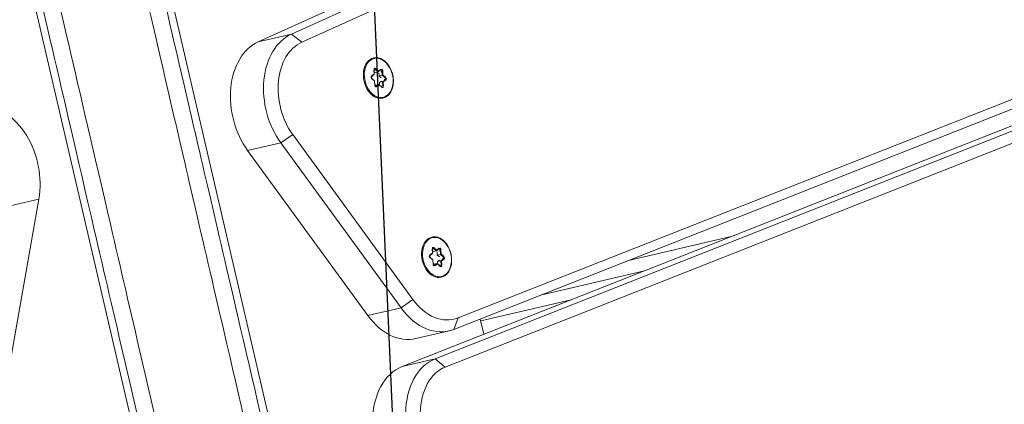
# Model space of a CAD drawing. Extents: x 5477758 to 5478338, y 5918296 to 5918502.
# Tile 112 of 138: x 5477951.73 to 5477952.016, y 5918462.86 to 5918462.972. Entities that reach past the tile are written whole.
import ezdxf

# ---------------------------------------------------------------- set-up
doc = ezdxf.new("R2010")
doc.units = 0
doc.layers.get('0').update_dxf_attribs({"linetype": 'CONTINUOUS', "lineweight": 13})
doc.layers.add('0_PROJEKTOWANE ZABAWKI', color=7, linetype='CONTINUOUS', lineweight=0)
doc.layers.add('0_WSPÓŁRZĘDNE_ODNOŚNIKI', color=6, linetype='CONTINUOUS', lineweight=15)
doc.styles.add('pktkecm$0$STANDARD', font='romans')
doc.dimstyles.new('pktkecm$0$ODNOŚNIKI', dxfattribs={"dimtxt": 17.5, "dimasz": 6, "dimexe": 7, "dimexo": 7, "dimgap": 7, "dimtad": 1, "dimtoh": 1, "dimdec": 0, "dimzin": 0, "dimdsep": 46, "dimtxsty": 'pktkecm$0$STANDARD', "dimblk": 'pktkecm$0$_Dot', "dimcen": 8, "dimdle": 7, "dimclrt": 2, "dimadec": 0, "dimazin": 0, "dimtfac": 1, "dimtdec": 0, "dimtofl": 0, "dimtmove": 0, "dimatfit": 3, "dimldrblk": 'pktkecm$0$_DotBlank', "dimfxl": 0, "dimtolj": 1, "dimtzin": 0, "dimarcsym": 0})

# ---------------------------------------------------------------- blocks, each defined once
blk = doc.blocks.new('zw$CEC1')
for p, q in [((1081.427, -659.81), (1068.507, -594.803)), ((1080.973, -594.636), (1090.271, -657.193)), ((1090.569, -657.383), (1081.271, -594.826)), ((1068.21, -595.045), (1081.13, -660.052)), ((1091.579, -657.877), (1082.281, -595.32)), ((1081.982, -595.554), (1091.281, -658.111)), ((1081.13, -661.042), (1068.21, -596.035)), ((1091.281, -659.101), (1081.982, -596.544)), ((1089.766, -648.907), (1089.766, -651.976)), ((1090.166, -654.667), (1090.166, -651.598)), ((1090.503, -653.868), (1090.503, -656.569)), ((1090.448, -656.569), (1090.904, -656.569)), ((1090.903, -656.569), (1090.903, -656.559)), ((1088.207, -657.353), (1088.119, -657.417)), ((1088.13, -657.435), (1088.224, -657.366)), ((1088.172, -657.267), (1088.207, -657.353)), ((1088.223, -657.363), (1088.186, -657.271)), ((1088.223, -657.248), (1088.354, -657.271)), ((1088.223, -657.251), (1088.223, -657.248)), ((1088.224, -657.366), (1088.224, -657.462)), ((1088.349, -657.249), (1088.226, -657.227)), ((1088.261, -657.35), (1088.354, -657.366)), ((1088.438, -657.184), (1088.349, -657.249)), ((1088.354, -657.271), (1088.449, -657.202)), ((1088.354, -657.271), (1088.354, -657.366)), ((1088.354, -657.366), (1088.421, -657.318)), ((1088.449, -657.202), (1088.449, -657.206)), ((1088.499, -657.211), (1088.536, -657.303)), ((1088.499, -657.214), (1088.499, -657.211)), ((1088.51, -657.333), (1088.536, -657.399)), ((1088.548, -657.284), (1088.513, -657.197)), ((1088.536, -657.303), (1088.668, -657.326)), ((1088.536, -657.303), (1088.536, -657.399)), ((1088.672, -657.305), (1088.548, -657.284)), ((1088.684, -657.357), (1088.591, -657.425)), ((1088.605, -657.423), (1088.693, -657.358)), ((1088.668, -657.326), (1088.668, -657.33)), ((1090.271, -657.193), (1090.569, -657.383)), ((1082.979, -657.658), (1082.89, -657.723)), ((1083.089, -657.758), (1083.054, -657.671)), ((1088.13, -657.439), (1088.13, -657.435)), ((1088.14, -657.47), (1088.264, -657.492)), ((1088.272, -657.489), (1088.143, -657.466)), ((1088.203, -657.477), (1088.224, -657.462)), ((1088.264, -657.492), (1088.299, -657.578)), ((1088.312, -657.583), (1088.275, -657.491)), ((1088.459, -657.522), (1088.365, -657.59)), ((1088.374, -657.592), (1088.462, -657.527)), ((1088.588, -657.545), (1088.459, -657.522)), ((1088.462, -657.527), (1088.586, -657.549)), ((1088.536, -657.399), (1088.61, -657.411)), ((1088.588, -657.431), (1088.625, -657.523)), ((1088.588, -657.431), (1088.588, -657.523)), ((1088.64, -657.509), (1088.605, -657.423)), ((1088.625, -657.523), (1088.625, -657.526)), ((1090.58, -657.531), (1090.58, -658.521)), ((1082.748, -657.827), (1082.66, -657.891)), ((1082.671, -657.909), (1082.765, -657.84)), ((1082.671, -657.913), (1082.671, -657.909)), ((1082.681, -657.944), (1082.805, -657.966)), ((1082.813, -657.963), (1082.684, -657.94)), ((1082.713, -657.74), (1082.748, -657.827)), ((1082.764, -657.837), (1082.727, -657.745)), ((1082.744, -657.951), (1082.765, -657.936)), ((1082.764, -657.722), (1082.895, -657.745)), ((1082.764, -657.725), (1082.764, -657.722)), ((1082.765, -657.84), (1082.765, -657.936)), ((1082.89, -657.723), (1082.767, -657.701)), ((1082.802, -657.824), (1082.895, -657.84)), ((1082.895, -657.745), (1082.99, -657.676)), ((1082.895, -657.745), (1082.895, -657.84)), ((1082.895, -657.84), (1082.962, -657.791)), ((1082.99, -657.676), (1082.99, -657.679)), ((1083.04, -657.685), (1083.077, -657.777)), ((1083.04, -657.688), (1083.04, -657.685)), ((1083.051, -657.807), (1083.077, -657.873)), ((1083.077, -657.777), (1083.209, -657.8)), ((1083.077, -657.777), (1083.077, -657.873)), ((1083.077, -657.873), (1083.151, -657.885)), ((1083.213, -657.779), (1083.089, -657.758)), ((1083.129, -657.905), (1083.166, -657.997)), ((1083.129, -657.905), (1083.129, -657.997)), ((1083.225, -657.831), (1083.132, -657.899)), ((1083.146, -657.897), (1083.234, -657.832)), ((1083.181, -657.983), (1083.146, -657.897)), ((1083.209, -657.8), (1083.209, -657.804)), ((1091.281, -658.111), (1091.579, -657.877)), ((1082.805, -657.966), (1082.84, -658.052)), ((1082.853, -658.057), (1082.816, -657.965)), ((1083, -657.996), (1082.906, -658.064)), ((1082.915, -658.066), (1083.003, -658.001)), ((1083.129, -658.019), (1083, -657.996)), ((1083.003, -658.001), (1083.127, -658.023)), ((1083.166, -657.997), (1083.166, -658)), ((1091.281, -658.111), (1091.281, -659.101)), ((1089.456, -658.349), (1083.986, -660.673)), ((1089.456, -658.349), (1089.61, -658.743)), ((1084.141, -661.067), (1089.61, -658.743)), ((1089.61, -658.743), (1089.61, -659.733)), ((1081.13, -660.052), (1081.427, -659.81)), ((1089.61, -659.733), (1084.141, -662.057)), ((1081.13, -660.052), (1081.13, -661.042)), ((1083.986, -660.673), (1084.141, -661.067)), ((1084.141, -662.057), (1084.141, -661.067)), ((1179.728, -663.216), (1065.128, -663.216)), ((1065.128, -667.14), (1179.728, -667.14)), ((1084.14, -668.298), (1089.609, -670.622)), ((1084.14, -669.288), (1084.14, -668.298))]:
    blk.add_line(p, q)
for centre in [(1088.406, -657.388), (1082.947, -657.862)]:
    blk.add_ellipse(centre, major_axis=(0.58, 0), ratio=0.707107)
for centre, major_axis, ratio, start_param, end_param in [((1088.215, -657.258), (-0.045, 0), 0.707107, 4.467995, 6.56239), ((1088.172, -657.277), (0.0139, 0.0056), 0.679724, 0, 1.301881), ((1088.215, -657.268), (-0.03, 0), 0.707107, 4.467995, 6.283185), ((1088.406, -657.402), (0.25, 0), 0.707107, 2.189614, 2.547433), ((1088.207, -657.363), (0.0166, -0.0047), 0.601017, 0.16912, 1.739916), ((1088.226, -657.237), (0.0026, 0.0148), 0.171098, 0.800479, 2.371275), ((1088.349, -657.259), (0.0037, -0.0158), 0.19164, 0.688736, 2.259533), ((1088.406, -657.402), (0.25, 0), 0.707107, 1.142416, 1.510388), ((1088.47, -657.206), (0.045, 0), 0.707107, 0.279204, 2.3736), ((1088.438, -657.195), (-0.0089, 0.0121), 0.508626, 3.748748, 5.319544), ((1088.47, -657.217), (0.03, 0), 0.707107, 0.279204, 2.3736), ((1088.513, -657.208), (-0.0139, -0.0056), 0.679724, 4.443473, 6.01427), ((1088.548, -657.294), (-0.0104, -0.0129), 0.462667, 4.192773, 5.763569), ((1088.406, -657.402), (0.25, 0), 0.707107, 0.130169, 0.46319), ((1088.672, -657.316), (0.0026, 0.0148), 0.171098, 0.800479, 2.371275), ((1088.661, -657.347), (0.03, 0), 0.707107, 0, 1.326402), ((1088.661, -657.336), (0.045, 0), 0.707107, 5.515192, 7.609587), ((1088.693, -657.369), (-0.0089, 0.0121), 0.508626, 5.319544, 6.283185), ((1088.58, -657.319), (1.7, 0), 0.707107, 5.253441, 6.387905), ((1088.58, -657.531), (2, 0), 0.707107, 5.253441, 6.387905), ((1083.011, -657.68), (0.045, 0), 0.707107, 0.279204, 2.3736), ((1082.979, -657.669), (-0.0089, 0.0121), 0.508626, 3.748748, 5.319544), ((1083.011, -657.691), (0.03, 0), 0.707107, 0.279204, 2.3736), ((1083.054, -657.682), (-0.0139, -0.0056), 0.679724, 4.443473, 6.01427), ((1088.406, -657.402), (-0.6, 0), 0.707107, 0, 3.141593), ((1088.151, -657.44), (-0.045, 0), 0.707107, 5.515192, 7.609587), ((1088.119, -657.428), (-0.0089, 0.0121), 0.508626, 3.748748, 5.319544), ((1088.151, -657.45), (-0.03, 0), 0.707107, 5.515192, 6.283185), ((1088.14, -657.481), (0.0026, 0.0148), 0.171098, 0, 0.800479), ((1088.406, -657.402), (-0.25, 0), 0.707107, 0.095219, 0.407877), ((1088.264, -657.503), (-0.0104, -0.0129), 0.462667, 2.890892, 4.192773), ((1088.299, -657.589), (0.0139, 0.0056), 0.679724, 0, 1.301881), ((1088.342, -657.57), (-0.045, 0), 0.707107, 0.279204, 2.3736), ((1088.406, -657.402), (-0.25, 0), 0.707107, 1.152569, 1.475438), ((1088.374, -657.602), (-0.0089, 0.0121), 0.508626, 5.319544, 6.283185), ((1088.462, -657.538), (0.0037, -0.0158), 0.19164, 2.259533, 3.223174), ((1088.406, -657.402), (-0.25, 0), 0.707107, 2.244927, 2.557585), ((1088.597, -657.518), (0.045, 0), 0.707107, 4.467995, 6.56239), ((1088.586, -657.56), (0.0026, 0.0148), 0.171098, 0, 0.800479), ((1088.605, -657.434), (-0.0166, 0.0047), 0.601017, 4.881509, 6.452305), ((1088.64, -657.52), (-0.0139, -0.0056), 0.679724, 4.443473, 6.01427), ((1088.597, -657.529), (0.03, 0), 0.707107, 0, 0.279204), ((1082.947, -657.876), (-0.6, 0), 0.707107, 0, 3.141593), ((1082.692, -657.914), (-0.045, 0), 0.707107, 5.515192, 7.609587), ((1082.66, -657.902), (-0.0089, 0.0121), 0.508626, 3.748748, 5.319544), ((1082.692, -657.924), (-0.03, 0), 0.707107, 5.515192, 6.283185), ((1082.681, -657.955), (0.0026, 0.0148), 0.171098, 0, 0.800479), ((1082.947, -657.876), (-0.25, 0), 0.707107, 0.095219, 0.407877), ((1082.756, -657.732), (-0.045, 0), 0.707107, 4.467995, 6.56239), ((1082.713, -657.751), (0.0139, 0.0056), 0.679724, 0, 1.301881), ((1082.756, -657.742), (-0.03, 0), 0.707107, 4.467995, 6.283185), ((1082.947, -657.876), (0.25, 0), 0.707107, 2.189614, 2.547433), ((1082.748, -657.837), (0.0166, -0.0047), 0.601017, 0.16912, 1.739916), ((1082.767, -657.711), (0.0026, 0.0148), 0.171098, 0.800479, 2.371275), ((1082.89, -657.733), (0.0037, -0.0158), 0.19164, 0.688736, 2.259533), ((1082.947, -657.876), (0.25, 0), 0.707107, 1.142416, 1.510388), ((1083.089, -657.768), (-0.0104, -0.0129), 0.462667, 4.192773, 5.763569), ((1083.146, -657.908), (-0.0166, 0.0047), 0.601017, 4.881509, 6.452305), ((1082.947, -657.876), (0.25, 0), 0.707107, 0.130169, 0.46319), ((1083.213, -657.79), (0.0026, 0.0148), 0.171098, 0.800479, 2.371275), ((1083.202, -657.821), (0.03, 0), 0.707107, 0, 1.326402), ((1083.202, -657.81), (0.045, 0), 0.707107, 5.515192, 7.609587), ((1083.234, -657.843), (-0.0089, 0.0121), 0.508626, 5.319544, 6.283185), ((1093.27, -657.751), (-1.7, 0), 0.707107, 0.10472, 1.239184), ((1082.805, -657.977), (-0.0104, -0.0129), 0.462667, 2.890892, 4.192773), ((1082.84, -658.063), (0.0139, 0.0056), 0.679724, 0, 1.301881), ((1082.883, -658.044), (-0.045, 0), 0.707107, 0.279204, 2.3736), ((1082.947, -657.876), (-0.25, 0), 0.707107, 1.152569, 1.475438), ((1082.915, -658.076), (-0.0089, 0.0121), 0.508626, 5.319544, 6.283185), ((1083.003, -658.012), (0.0037, -0.0158), 0.19164, 2.259533, 3.223174), ((1082.947, -657.876), (-0.25, 0), 0.707107, 2.244927, 2.557585), ((1083.138, -657.992), (0.045, 0), 0.707107, 4.467995, 6.56239), ((1083.127, -658.034), (0.0026, 0.0148), 0.171098, 0, 0.800479), ((1083.181, -657.994), (-0.0139, -0.0056), 0.679724, 4.443473, 6.01427), ((1083.138, -658.003), (0.03, 0), 0.707107, 0, 0.279204), ((1093.27, -657.964), (-2, 0), 0.707107, 0.10472, 1.239184), ((1088.58, -658.521), (2, 0), 0.707107, 5.253441, 6.283185), ((1093.27, -658.953), (-2, 0), 0.707107, 0.10472, 1.239184), ((1083.111, -659.643), (-1.7, 0), 0.707107, 0.139626, 2.111848), ((1083.111, -659.855), (-2, 0), 0.707107, 0.139626, 2.111848), ((1083.111, -660.845), (-2, 0), 0.707107, 0.139626, 2.111848), ((1083.11, -669.51), (-2, 0), 0.707107, 4.171337, 6.143559)]:
    blk.add_ellipse(centre, major_axis=major_axis, ratio=ratio, start_param=start_param, end_param=end_param)
for points, knots in [([(1087.806, -657.402), (1087.806, -657.357), (1087.816, -657.312), (1087.855, -657.225), (1087.884, -657.184), (1087.959, -657.111), (1088.005, -657.078), (1088.11, -657.025), (1088.168, -657.004), (1088.291, -656.977), (1088.355, -656.971), (1088.483, -656.973), (1088.547, -656.981), (1088.668, -657.012), (1088.725, -657.035), (1088.827, -657.092), (1088.871, -657.126), (1088.942, -657.203), (1088.969, -657.246), (1088.999, -657.327), (1089.006, -657.365), (1089.006, -657.402)], [6.038791, 6.038791, 6.038791, 6.038791, 6.34864, 6.34864, 6.66324, 6.66324, 6.984393, 6.984393, 7.307998, 7.307998, 7.63188, 7.63188, 7.955712, 7.955712, 8.279598, 8.279598, 8.603057, 8.603057, 8.923488, 8.923488, 9.180384, 9.180384, 9.180384, 9.180384]), ([(1088.185, -657.268), (1088.185, -657.269), (1088.185, -657.269), (1088.185, -657.269), (1088.185, -657.269), (1088.185, -657.27), (1088.186, -657.27), (1088.186, -657.27), (1088.186, -657.271), (1088.186, -657.271), (1088.186, -657.271), (1088.186, -657.271)], [0.2443943, 0.2443943, 0.2443943, 0.2443943, 0.3002352, 0.3002352, 0.3560761, 0.3560761, 0.411917, 0.411917, 0.4677579, 0.4677579, 0.5235988, 0.5235988, 0.5235988, 0.5235988]), ([(1088.684, -657.357), (1088.685, -657.356), (1088.686, -657.355), (1088.688, -657.354), (1088.688, -657.353), (1088.689, -657.352), (1088.69, -657.351), (1088.69, -657.35), (1088.69, -657.349), (1088.691, -657.348), (1088.691, -657.347), (1088.691, -657.347)], [2.6179939, 2.6179939, 2.6179939, 2.6179939, 2.7715925, 2.7715925, 2.9251911, 2.9251911, 3.0787897, 3.0787897, 3.2323883, 3.2323883, 3.385987, 3.385987, 3.385987, 3.385987]), ([(1082.347, -657.876), (1082.347, -657.831), (1082.357, -657.785), (1082.396, -657.699), (1082.425, -657.658), (1082.5, -657.585), (1082.546, -657.552), (1082.651, -657.499), (1082.709, -657.478), (1082.832, -657.451), (1082.896, -657.445), (1083.024, -657.447), (1083.088, -657.455), (1083.209, -657.486), (1083.266, -657.509), (1083.368, -657.565), (1083.412, -657.6), (1083.483, -657.677), (1083.51, -657.72), (1083.54, -657.801), (1083.547, -657.838), (1083.547, -657.876)], [6.038791, 6.038791, 6.038791, 6.038791, 6.34864, 6.34864, 6.66324, 6.66324, 6.984393, 6.984393, 7.307998, 7.307998, 7.63188, 7.63188, 7.955712, 7.955712, 8.279598, 8.279598, 8.603057, 8.603057, 8.923488, 8.923488, 9.180384, 9.180384, 9.180384, 9.180384]), ([(1088.121, -657.45), (1088.121, -657.451), (1088.121, -657.452), (1088.122, -657.454), (1088.123, -657.455), (1088.125, -657.458), (1088.126, -657.459), (1088.13, -657.462), (1088.132, -657.463), (1088.137, -657.465), (1088.14, -657.466), (1088.143, -657.466)], [0.244394, 0.244394, 0.244394, 0.244394, 0.509675, 0.509675, 0.774955, 0.774955, 1.040236, 1.040236, 1.305516, 1.305516, 1.570796, 1.570796, 1.570796, 1.570796]), ([(1088.312, -657.583), (1088.313, -657.585), (1088.315, -657.587), (1088.318, -657.59), (1088.32, -657.592), (1088.325, -657.594), (1088.328, -657.595), (1088.333, -657.596), (1088.336, -657.597), (1088.343, -657.597), (1088.346, -657.597), (1088.352, -657.596), (1088.355, -657.595), (1088.36, -657.594), (1088.362, -657.592), (1088.365, -657.591), (1088.365, -657.591), (1088.365, -657.59)], [0.523599, 0.523599, 0.523599, 0.523599, 0.927172, 0.927172, 1.204378, 1.204378, 1.47422, 1.47422, 1.746688, 1.746688, 2.021391, 2.021391, 2.295276, 2.295276, 2.566083, 2.566083, 2.617994, 2.617994, 2.617994, 2.617994]), ([(1088.588, -657.545), (1088.591, -657.545), (1088.594, -657.546), (1088.601, -657.545), (1088.604, -657.545), (1088.61, -657.544), (1088.612, -657.543), (1088.617, -657.541), (1088.619, -657.539), (1088.623, -657.537), (1088.624, -657.535), (1088.626, -657.533), (1088.626, -657.531), (1088.627, -657.53), (1088.627, -657.529), (1088.627, -657.529)], [1.570796, 1.570796, 1.570796, 1.570796, 1.844329, 1.844329, 2.119118, 2.119118, 2.392017, 2.392017, 2.661992, 2.661992, 2.936562, 2.936562, 3.253095, 3.253095, 3.385987, 3.385987, 3.385987, 3.385987]), ([(1082.662, -657.924), (1082.662, -657.925), (1082.662, -657.926), (1082.663, -657.928), (1082.664, -657.929), (1082.666, -657.932), (1082.667, -657.933), (1082.671, -657.936), (1082.673, -657.937), (1082.678, -657.939), (1082.681, -657.94), (1082.684, -657.94)], [0.244394, 0.244394, 0.244394, 0.244394, 0.509675, 0.509675, 0.774955, 0.774955, 1.040236, 1.040236, 1.305516, 1.305516, 1.570796, 1.570796, 1.570796, 1.570796]), ([(1082.726, -657.742), (1082.726, -657.743), (1082.726, -657.743), (1082.726, -657.743), (1082.726, -657.743), (1082.726, -657.744), (1082.727, -657.744), (1082.727, -657.744), (1082.727, -657.745), (1082.727, -657.745), (1082.727, -657.745), (1082.727, -657.745)], [0.2443943, 0.2443943, 0.2443943, 0.2443943, 0.3002352, 0.3002352, 0.3560761, 0.3560761, 0.411917, 0.411917, 0.4677579, 0.4677579, 0.5235988, 0.5235988, 0.5235988, 0.5235988]), ([(1083.225, -657.831), (1083.226, -657.83), (1083.227, -657.829), (1083.229, -657.828), (1083.229, -657.827), (1083.23, -657.826), (1083.231, -657.825), (1083.231, -657.824), (1083.231, -657.823), (1083.232, -657.822), (1083.232, -657.821), (1083.232, -657.821)], [2.6179939, 2.6179939, 2.6179939, 2.6179939, 2.7715925, 2.7715925, 2.9251911, 2.9251911, 3.0787897, 3.0787897, 3.2323883, 3.2323883, 3.385987, 3.385987, 3.385987, 3.385987]), ([(1082.853, -658.057), (1082.854, -658.059), (1082.855, -658.061), (1082.859, -658.064), (1082.861, -658.066), (1082.866, -658.068), (1082.869, -658.069), (1082.874, -658.07), (1082.877, -658.071), (1082.884, -658.071), (1082.887, -658.071), (1082.893, -658.07), (1082.896, -658.069), (1082.901, -658.067), (1082.903, -658.066), (1082.906, -658.065), (1082.906, -658.065), (1082.906, -658.064)], [0.523599, 0.523599, 0.523599, 0.523599, 0.927172, 0.927172, 1.204378, 1.204378, 1.47422, 1.47422, 1.746688, 1.746688, 2.021391, 2.021391, 2.295276, 2.295276, 2.566083, 2.566083, 2.617994, 2.617994, 2.617994, 2.617994]), ([(1083.129, -658.019), (1083.132, -658.019), (1083.135, -658.02), (1083.142, -658.019), (1083.145, -658.019), (1083.151, -658.018), (1083.153, -658.017), (1083.158, -658.015), (1083.16, -658.013), (1083.164, -658.011), (1083.165, -658.009), (1083.167, -658.007), (1083.167, -658.005), (1083.168, -658.004), (1083.168, -658.003), (1083.168, -658.003)], [1.570796, 1.570796, 1.570796, 1.570796, 1.844329, 1.844329, 2.119118, 2.119118, 2.392017, 2.392017, 2.661992, 2.661992, 2.936562, 2.936562, 3.253095, 3.253095, 3.385987, 3.385987, 3.385987, 3.385987]), ([(1185.928, -663.428), (1185.92, -663.428), (1185.912, -663.428), (1185.718, -663.428), (1185.535, -663.428), (1184.553, -663.428), (1183.711, -663.428), (1181.437, -663.428), (1179.931, -663.428), (1175.708, -663.428), (1172.842, -663.428), (1167.867, -663.428), (1165.775, -663.428), (1161.975, -663.428), (1160.125, -663.428), (1157.094, -663.428), (1155.952, -663.428), (1152.126, -663.428), (1149.918, -663.428), (1144.631, -663.428), (1141.592, -663.428), (1133.362, -663.428), (1129.292, -663.428), (1125.141, -663.428), (1121.09, -663.428), (1116.962, -663.428), (1109.398, -663.428), (1105.404, -663.428), (1097.178, -663.428), (1092.945, -663.428), (1086.247, -663.428), (1084.057, -663.428), (1080.368, -663.428), (1078.913, -663.428), (1076.716, -663.428), (1075.923, -663.428), (1074.514, -663.428), (1073.944, -663.428), (1071.753, -663.428), (1070.083, -663.428), (1066.71, -663.428), (1065.138, -663.428), (1062.035, -663.428), (1060.513, -663.428), (1058.928, -663.428)], [1.481535, 1.481535, 1.481535, 1.481535, 1.518758, 1.518758, 2.379658, 2.379658, 5.597938, 5.597938, 10.538019, 10.538019, 18.696385, 18.696385, 24.527079, 24.527079, 29.575647, 29.575647, 32.535382, 32.535382, 39.355172, 39.355172, 49.134696, 49.134696, 58.493436, 58.493436, 58.493436, 67.627244, 67.627244, 74.794433, 74.794433, 81.961623, 81.961623, 87.411225, 87.411225, 93.164019, 93.164019, 96.599059, 96.599059, 98.916813, 98.916813, 105.38718, 105.38718, 110.834573, 110.834573, 115.773922, 115.773922, 115.773922, 115.773922]), ([(1058.927, -663.92), (1060.523, -663.92), (1062.054, -663.92), (1065.164, -663.92), (1066.734, -663.92), (1070.101, -663.92), (1071.766, -663.92), (1073.946, -663.92), (1074.514, -663.92), (1075.915, -663.92), (1076.705, -663.92), (1078.897, -663.92), (1080.352, -663.92), (1084.045, -663.92), (1086.239, -663.92), (1092.944, -663.92), (1097.179, -663.92), (1105.409, -663.92), (1109.403, -663.92), (1116.968, -663.92), (1121.096, -663.92), (1125.146, -663.92), (1129.296, -663.92), (1133.365, -663.92), (1141.591, -663.92), (1144.628, -663.92), (1149.914, -663.92), (1152.123, -663.92), (1155.951, -663.92), (1157.093, -663.92), (1160.126, -663.92), (1161.976, -663.92), (1165.775, -663.92), (1167.866, -663.92), (1172.838, -663.92), (1175.7, -663.92), (1179.913, -663.92), (1181.414, -663.92), (1183.676, -663.92), (1184.512, -663.92), (1185.486, -663.92), (1185.666, -663.92), (1185.878, -663.92), (1185.905, -663.92), (1185.933, -663.92)], [-115.806845, -115.806845, -115.806845, -115.806845, -110.834573, -110.834573, -105.38718, -105.38718, -98.916813, -98.916813, -96.599059, -96.599059, -93.164019, -93.164019, -87.411225, -87.411225, -81.961623, -81.961623, -74.794433, -74.794433, -67.627244, -67.627244, -58.493436, -58.493436, -58.493436, -49.134696, -49.134696, -39.355172, -39.355172, -32.535382, -32.535382, -29.575647, -29.575647, -24.527079, -24.527079, -18.696385, -18.696385, -10.538019, -10.538019, -5.597938, -5.597938, -2.379658, -2.379658, -1.518758, -1.518758, -1.390315, -1.390315, -1.390315, -1.390315]), ([(1185.933, -666.435), (1184.96, -666.435), (1183.865, -666.435), (1181.31, -666.435), (1179.819, -666.435), (1175.892, -666.435), (1173.383, -666.435), (1168.638, -666.435), (1166.306, -666.435), (1162.268, -666.435), (1160.59, -666.435), (1155.531, -666.435), (1153.392, -666.435), (1145.933, -666.435), (1142.968, -666.435), (1138.957, -666.435), (1136.135, -666.435), (1132.796, -666.435), (1122.514, -666.435), (1116.479, -666.435), (1104.632, -666.435), (1098.821, -666.435), (1090.619, -666.435), (1087.898, -666.435), (1083.133, -666.435), (1081.427, -666.435), (1078.494, -666.435), (1077.267, -666.435), (1075.113, -666.435), (1074.209, -666.435), (1072.179, -666.435), (1071.052, -666.435), (1067.125, -666.435), (1063.755, -666.435), (1058.927, -666.435)], [0.478318, 0.478318, 0.478318, 0.478318, 3.307686, 3.307686, 6.615372, 6.615372, 11.720097, 11.720097, 16.66119, 16.66119, 20.086268, 20.086268, 26.717745, 26.717745, 33.32238, 33.32238, 33.32238, 37.968614, 37.968614, 43.976092, 43.976092, 49.98357, 49.98357, 53.186468, 53.186468, 56.000528, 56.000528, 58.814588, 58.814588, 60.765103, 60.765103, 62.715617, 62.715617, 66.516875, 66.516875, 66.516875, 66.516875]), ([(1058.928, -666.928), (1063.735, -666.928), (1067.098, -666.928), (1071.031, -666.928), (1072.164, -666.928), (1074.207, -666.928), (1075.118, -666.928), (1077.286, -666.928), (1078.517, -666.928), (1081.448, -666.928), (1083.15, -666.928), (1087.906, -666.928), (1090.624, -666.928), (1098.817, -666.928), (1104.626, -666.928), (1116.47, -666.928), (1122.506, -666.928), (1132.791, -666.928), (1136.133, -666.928), (1138.956, -666.928), (1142.971, -666.928), (1145.939, -666.928), (1153.396, -666.928), (1155.532, -666.928), (1160.588, -666.928), (1162.267, -666.928), (1166.306, -666.928), (1168.639, -666.928), (1173.39, -666.928), (1175.904, -666.928), (1179.844, -666.928), (1181.342, -666.928), (1183.883, -666.928), (1184.96, -666.928), (1185.928, -666.928)], [-66.505201, -66.505201, -66.505201, -66.505201, -62.715617, -62.715617, -60.765103, -60.765103, -58.814588, -58.814588, -56.000528, -56.000528, -53.186468, -53.186468, -49.98357, -49.98357, -43.976092, -43.976092, -37.968614, -37.968614, -33.32238, -33.32238, -33.32238, -26.717745, -26.717745, -20.086268, -20.086268, -16.66119, -16.66119, -11.720097, -11.720097, -6.615372, -6.615372, -3.307686, -3.307686, -0.555747, -0.555747, -0.555747, -0.555747])]:
    blk.add_open_spline(points, degree=3, knots=knots)
blk = doc.blocks.new('pktkecm$0$_Dot')
at = {"color": 0, "linetype": 'ByBlock', "lineweight": -2}
blk.add_line((-0.5, 0), (-1, 0), dxfattribs=at)
at = {"color": 0, "linetype": 'ByBlock', "const_width": 0.5}
blk.add_lwpolyline([(-0.25, 0, 1), (0.25, 0, 1)], format="xyb", close=True, dxfattribs=at)
blk = doc.blocks.new('pktkecm$0$_DotBlank')
at = {"color": 0, "linetype": 'ByBlock', "lineweight": -2}
blk.add_line((-0.5, 0), (-1, 0), dxfattribs=at)
blk.add_circle((0, 0), 0.5, dxfattribs=at)

msp = doc.modelspace()

# ---------------------------------------------------------------- block references
at = {"layer": '0_PROJEKTOWANE ZABAWKI', "xscale": 0.009981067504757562, "yscale": 0.009981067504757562, "zscale": 0.009981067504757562, "rotation": 283.0720937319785}
msp.add_blockref('zw$CEC1', (5477955.78541, 5918474.9692), dxfattribs=at)

# ---------------------------------------------------------------- leaders
at = {"layer": '0_WSPÓŁRZĘDNE_ODNOŚNIKI', "lineweight": -3}
msp.add_leader([(5477951.20952, 5918477.10182), (5477951.85097, 5918462.56448)], dimstyle='pktkecm$0$ODNOŚNIKI', override={"dimasz": 2.8}, dxfattribs=at)

doc.saveas('drawing.dxf')
